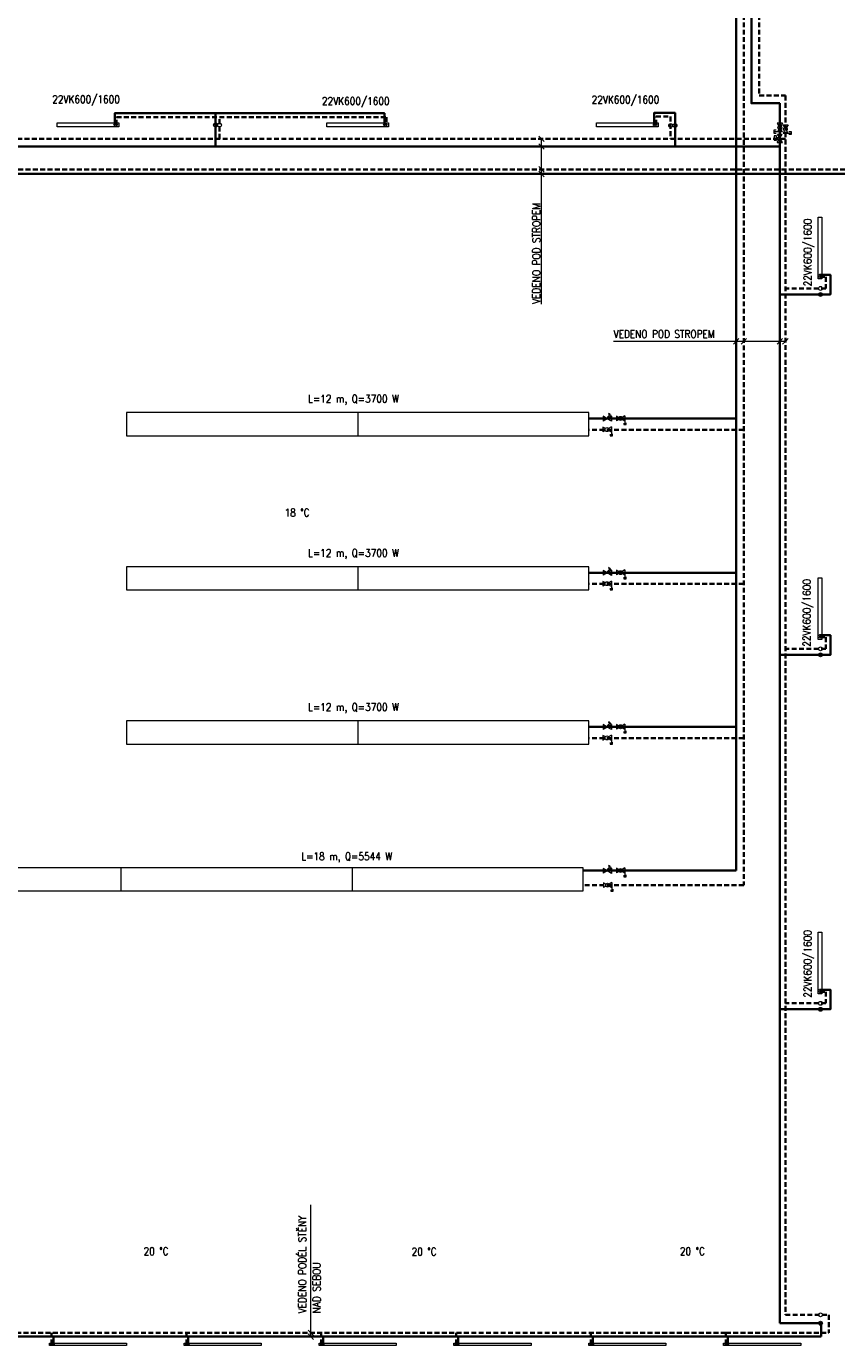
# Model space of a CAD drawing. Header units: millimetres. Extents: x 852228 to 2308442, y -221817 to -112108.
# Tile 5 of 24: x 929467 to 950497, y -176551 to -142322. Entities that reach past the tile are written whole.
import ezdxf

# ---------------------------------------------------------------- set-up
doc = ezdxf.new("R2010")
doc.units = ezdxf.units.MM
doc.header["$LTSCALE"] = 10
doc.linetypes.add('DASHED', pattern=[19.05, 12.7, -6.35])
for name, color, linetype, lineweight in [('_UT_popis', 7, 'Continuous', 15), ('_UT_telesa', 40, 'Continuous', 15), ('_UT_zarizeni', 50, 'Continuous', 15), ('T-p_privodni', 1, 'Continuous', 35), ('T-p_zpetne', 5, 'DASHED', 35)]:
    doc.layers.add(name, color=color, linetype=linetype, lineweight=lineweight)
doc.styles.add('Popis', font='simplex.shx', dxfattribs={"width": 0.85, "height": 150})

# ---------------------------------------------------------------- blocks, each defined once
blk = doc.blocks.new('*U45', base_point=(-1000, 0))
blk.add_hatch(color=256).paths.add_polyline_path([(965, -33, 1), (925, -33, 1)])
at = {"color": 0, "linetype": 'ByBlock', "lineweight": -2}
for p, q in [((-1000, -66), (-1000, 0)), ((-1000, 0), (1000, 0)), ((1000, 0), (1000, -66)), ((1000, -66), (-1000, -66))]:
    blk.add_line(p, q, dxfattribs=at)
at = {"color": 0, "lineweight": -2}
for p, q in [((-960, -66), (-960, -66)), ((-860, -66), (-860, -66)), ((860, -66), (860, -66)), ((960, -66), (960, -66))]:
    blk.add_line(p, q, dxfattribs=at)
blk.add_circle((945, -33), 20)
blk = doc.blocks.new('*U138', base_point=(-800, 0))
blk.add_hatch(color=256).paths.add_polyline_path([(765, -50, 1), (725, -50, 1)])
at = {"color": 0, "linetype": 'ByBlock', "lineweight": -2}
for p, q in [((-800, -100), (-800, 0)), ((-800, 0), (800, 0)), ((800, 0), (800, -100)), ((800, -100), (-800, -100))]:
    blk.add_line(p, q, dxfattribs=at)
at = {"color": 0, "lineweight": -2}
for p, q in [((-760, -100), (-760, -100)), ((-660, -100), (-660, -100)), ((660, -100), (660, -100)), ((760, -100), (760, -100))]:
    blk.add_line(p, q, dxfattribs=at)
blk.add_circle((745, -50), 20)

msp = doc.modelspace()

# ---------------------------------------------------------------- hatches: boundary and pattern name
at = {"layer": '_UT_telesa'}
h = msp.add_hatch(color=256, dxfattribs=at)
h.dxf.hatch_style = 1
h.paths.add_polyline_path([(931760, -144896, 1), (931760, -144856, 1)])
h = msp.add_hatch(color=256, dxfattribs=at)
h.dxf.hatch_style = 1
h.paths.add_polyline_path([(938760, -144896, 1), (938760, -144856, 1)])
h = msp.add_hatch(color=256, dxfattribs=at)
h.dxf.hatch_style = 1
h.paths.add_polyline_path([(945760, -144896, 1), (945760, -144856, 1)])
h = msp.add_hatch(color=256, dxfattribs=at)
h.dxf.hatch_style = 1
h.paths.add_polyline_path([(950045, -148771, 1), (950085, -148771, 1)])
h = msp.add_hatch(color=256, dxfattribs=at)
h.dxf.hatch_style = 1
h.paths.add_polyline_path([(950045, -158121, 1), (950085, -158121, 1)])
h = msp.add_hatch(color=256, dxfattribs=at)
h.dxf.hatch_style = 1
h.paths.add_polyline_path([(950045, -167320, 1), (950085, -167320, 1)])
h = msp.add_hatch(color=256, dxfattribs=at)
h.dxf.hatch_style = 1
h.paths.add_polyline_path([(930170, -176498, 1), (930170, -176538, 1)])
h = msp.add_hatch(color=256, dxfattribs=at)
h.dxf.hatch_style = 1
h.paths.add_polyline_path([(933670, -176498, 1), (933670, -176538, 1)])
h = msp.add_hatch(color=256, dxfattribs=at)
h.dxf.hatch_style = 1
h.paths.add_polyline_path([(937170, -176498, 1), (937170, -176538, 1)])
h = msp.add_hatch(color=256, dxfattribs=at)
h.dxf.hatch_style = 1
h.paths.add_polyline_path([(940670, -176498, 1), (940670, -176538, 1)])
h = msp.add_hatch(color=256, dxfattribs=at)
h.dxf.hatch_style = 1
h.paths.add_polyline_path([(944170, -176498, 1), (944170, -176538, 1)])
h = msp.add_hatch(color=256, dxfattribs=at)
h.dxf.hatch_style = 1
h.paths.add_polyline_path([(947670, -176498, 1), (947670, -176538, 1)])

# ---------------------------------------------------------------- linework, layer by layer
at = {"layer": '_UT_popis'}
for points in [[(942768, -145167), (942839, -145238), (942910, -145309)], [(942768, -145367), (942839, -145438), (942910, -145509)], [(942839, -149533), (942839, -145238)], [(942768, -145960), (942839, -146031), (942910, -146102)], [(942768, -146081), (942839, -146151), (942910, -146222)], [(944710, -150493), (949167, -150493)], [(947958, -150423), (947887, -150494), (947817, -150565)], [(948157, -150423), (948087, -150494), (948016, -150565)], [(949093, -150423), (949022, -150494), (948952, -150565)], [(949237, -150423), (949167, -150494), (949096, -150565)], [(936852, -176318), (936852, -172896)], [(936781, -176149), (936852, -176220), (936923, -176291)], [(936781, -176248), (936852, -176318), (936923, -176389)]]:
    msp.add_lwpolyline(points, dxfattribs=at)
at = {"layer": '_UT_telesa'}
for centre in [(931760, -144876), (938760, -144876), (945760, -144876), (950065, -148771), (950065, -158121), (950065, -167320), (930170, -176518), (933670, -176518), (937170, -176518), (940670, -176518), (944170, -176518), (947670, -176518)]:
    msp.add_circle(centre, 20, dxfattribs=at)
at = {"layer": '_UT_zarizeni'}
for p, q in [((948931, -145012), (948871, -145012)), ((948871, -145012), (948871, -145092)), ((948871, -145092), (948931, -145092)), ((948949, -145054), (948889, -145054)), ((949091, -144837), (948955, -144837)), ((948955, -144837), (948997, -144908)), ((949085, -145054), (948955, -145054)), ((948955, -145331), (949085, -145114)), ((948997, -144993), (948961, -145054)), ((948961, -145114), (949085, -145114)), ((949091, -145331), (948961, -145114)), ((949091, -144837), (949049, -144908)), ((949049, -144993), (949085, -145054)), ((949099, -144874), (949236, -144874)), ((949099, -144874), (949142, -144945)), ((949142, -145031), (949106, -145092)), ((949106, -145092), (949236, -145092)), ((949236, -144874), (949193, -144945)), ((949193, -145031), (949229, -145092)), ((949242, -145092), (949302, -145092)), ((949259, -145049), (949319, -145049)), ((949319, -145129), (949259, -145129)), ((949319, -145049), (949319, -145129)), ((949023, -145217), (948936, -145217)), ((948955, -145331), (949091, -145331)), ((938066, -152342), (938066, -152942)), ((944437, -152439), (944437, -152563)), ((944541, -152501), (944437, -152439)), ((944541, -152501), (944437, -152563)), ((944533, -152497), (944615, -152394)), ((944654, -152433), (944541, -152501)), ((944654, -152569), (944541, -152501)), ((944615, -152394), (944576, -152363)), ((944576, -152363), (944646, -152419)), ((944654, -152433), (944654, -152569)), ((944782, -152432), (944782, -152556)), ((944843, -152468), (944782, -152432)), ((944843, -152520), (944782, -152556)), ((944999, -152426), (944928, -152468)), ((944999, -152562), (944928, -152520)), ((944971, -152614), (944971, -152654)), ((944971, -152654), (945031, -152654)), ((944999, -152426), (944999, -152562)), ((944999, -152562), (944999, -152642)), ((945031, -152654), (945031, -152604)), ((944433, -152721), (944433, -152845)), ((944494, -152757), (944433, -152721)), ((944494, -152808), (944433, -152845)), ((944650, -152715), (944579, -152757)), ((944650, -152851), (944579, -152808)), ((944622, -152902), (944622, -152942)), ((944622, -152942), (944682, -152942)), ((944650, -152715), (944650, -152851)), ((944650, -152851), (944650, -152931)), ((944682, -152942), (944682, -152892)), ((938066, -156342), (938066, -156942)), ((944533, -156497), (944615, -156394)), ((944615, -156394), (944576, -156363)), ((944576, -156363), (944646, -156419)), ((944999, -156426), (944928, -156468)), ((944999, -156426), (944999, -156562)), ((944433, -156721), (944433, -156845)), ((944494, -156757), (944433, -156721)), ((944437, -156439), (944437, -156563)), ((944541, -156501), (944437, -156439)), ((944541, -156501), (944437, -156563)), ((944654, -156433), (944541, -156501)), ((944654, -156569), (944541, -156501)), ((944650, -156715), (944579, -156757)), ((944650, -156715), (944650, -156851)), ((944654, -156433), (944654, -156569)), ((944782, -156432), (944782, -156556)), ((944843, -156468), (944782, -156432)), ((944843, -156520), (944782, -156556)), ((944999, -156562), (944928, -156520)), ((944971, -156614), (944971, -156654)), ((944971, -156654), (945031, -156654)), ((944999, -156562), (944999, -156642)), ((945031, -156654), (945031, -156604)), ((944494, -156808), (944433, -156845)), ((944650, -156851), (944579, -156808)), ((944622, -156902), (944622, -156942)), ((944622, -156942), (944682, -156942)), ((944650, -156851), (944650, -156931)), ((944682, -156942), (944682, -156892)), ((938066, -160342), (938066, -160942)), ((944437, -160439), (944437, -160563)), ((944541, -160501), (944437, -160439)), ((944541, -160501), (944437, -160563)), ((944533, -160497), (944615, -160394)), ((944654, -160433), (944541, -160501)), ((944654, -160569), (944541, -160501)), ((944615, -160394), (944576, -160363)), ((944576, -160363), (944646, -160419)), ((944654, -160433), (944654, -160569)), ((944782, -160432), (944782, -160556)), ((944843, -160468), (944782, -160432)), ((944843, -160520), (944782, -160556)), ((944999, -160426), (944928, -160468)), ((944999, -160562), (944928, -160520)), ((944999, -160426), (944999, -160562)), ((944433, -160721), (944433, -160851)), ((944494, -160757), (944433, -160721)), ((944494, -160808), (944433, -160845)), ((944650, -160715), (944579, -160757)), ((944650, -160851), (944579, -160808)), ((944650, -160715), (944650, -160851)), ((944650, -160851), (944650, -160931)), ((944971, -160614), (944971, -160654)), ((944971, -160654), (945031, -160654)), ((944999, -160562), (944999, -160642)), ((945031, -160654), (945031, -160604)), ((944622, -160902), (944622, -160942)), ((944622, -160942), (944682, -160942)), ((944682, -160942), (944682, -160892)), ((931922, -164152), (931922, -164752)), ((931922, -164152), (931922, -164752)), ((937922, -164152), (937922, -164752)), ((937922, -164152), (937922, -164752)), ((944437, -164169), (944437, -164293)), ((944541, -164231), (944437, -164169)), ((944541, -164231), (944437, -164293)), ((944533, -164227), (944615, -164124)), ((944654, -164163), (944541, -164231)), ((944654, -164299), (944541, -164231)), ((944615, -164124), (944576, -164093)), ((944576, -164093), (944646, -164149)), ((944654, -164163), (944654, -164299)), ((944782, -164162), (944782, -164286)), ((944843, -164198), (944782, -164162)), ((944843, -164250), (944782, -164286)), ((944999, -164156), (944928, -164198)), ((944999, -164292), (944928, -164250)), ((944999, -164156), (944999, -164292)), ((944999, -164292), (944999, -164372)), ((944448, -164541), (944448, -164665)), ((944509, -164577), (944448, -164541)), ((944509, -164628), (944448, -164665)), ((944665, -164535), (944594, -164577)), ((944665, -164671), (944594, -164628)), ((944665, -164535), (944665, -164671)), ((944971, -164344), (944971, -164384)), ((944971, -164384), (945031, -164384)), ((945031, -164384), (945031, -164334)), ((944637, -164722), (944637, -164762)), ((944637, -164762), (944697, -164762)), ((944665, -164671), (944665, -164751)), ((944697, -164762), (944697, -164712))]:
    msp.add_line(p, q, dxfattribs=at)
for points in [[(948876, -145275), (948936, -145275), (948936, -145164), (948876, -145164), (948876, -145275)], [(932066, -152942), (944066, -152942), (944066, -152342), (932066, -152342), (932066, -152942)], [(932066, -152942), (944066, -152942), (944066, -152342), (932066, -152342), (932066, -152942)], [(932066, -156942), (944066, -156942), (944066, -156342), (932066, -156342), (932066, -156942)], [(932066, -156942), (944066, -156942), (944066, -156342), (932066, -156342), (932066, -156942)], [(932066, -160942), (944066, -160942), (944066, -160342), (932066, -160342), (932066, -160942)], [(932066, -160942), (944066, -160942), (944066, -160342), (932066, -160342), (932066, -160942)], [(925922, -164752), (943922, -164752), (943922, -164152), (925922, -164152), (925922, -164752)]]:
    msp.add_lwpolyline(points, close=True, dxfattribs=at)
for centre in [(934378, -144881), (934478, -144881), (946189, -144893), (946303, -144893), (949023, -144950), (949167, -144988), (950078, -149121), (950078, -149278), (944886, -152494), (944537, -152783), (944537, -156783), (944886, -156494), (950078, -158471), (950078, -158628), (944886, -160494), (944537, -160783), (944886, -164224), (944552, -164603), (950078, -167670), (950078, -167826), (950078, -175753), (950078, -175971)]:
    msp.add_circle(centre, 50, dxfattribs=at)
at = {"layer": 'T-p_privodni'}
for p, q in [((949023, -144315), (949023, -175971)), ((944066, -152497), (947887, -152497)), ((944066, -156497), (947887, -156497)), ((944066, -160497), (947887, -160497)), ((947887, -164227), (943922, -164227))]:
    msp.add_line(p, q, dxfattribs=at)
for points in [[(947887, -132121), (947887, -164227)], [(948287, -132121), (948287, -144315), (949023, -144315)], [(931760, -144876), (931760, -144574), (934378, -144574)], [(934378, -144574), (934428, -144574), (938760, -144574), (938760, -144876)], [(934378, -145438), (934378, -144574)], [(945760, -144876), (945760, -144566), (946303, -144566), (946303, -145438)], [(949023, -145438), (926946, -145438)], [(950924, -146151), (927564, -146151), (927564, -160548), (920329, -160548), (920329, -164605), (914694, -164605), (914694, -162935), (912851, -162935)], [(950065, -148771), (950334, -148771), (950334, -149278), (949023, -149278)], [(950065, -158121), (950334, -158121), (950334, -158628), (949023, -158628)], [(950065, -167320), (950334, -167320), (950334, -167826), (949023, -167826)], [(949023, -175971), (950099, -175971), (950099, -176318)], [(947670, -176518), (947670, -176318), (919670, -176318), (919670, -176518)], [(930170, -176518), (930170, -176318)], [(933670, -176518), (933670, -176318)], [(937170, -176518), (937170, -176318)], [(940670, -176518), (940670, -176318)], [(944170, -176518), (944170, -176318)], [(947670, -176318), (950099, -176318)]]:
    msp.add_lwpolyline(points, dxfattribs=at)
at = {"layer": 'T-p_zpetne'}
for p, q in [((949167, -144114), (949167, -175753)), ((931810, -144876), (931810, -144674)), ((931810, -144674), (934478, -144674)), ((948087, -152786), (944066, -152786)), ((948087, -156786), (944066, -156786)), ((948087, -160786), (944066, -160786)), ((948087, -164606), (943922, -164606))]:
    msp.add_line(p, q, dxfattribs=at)
for points in [[(948087, -132121), (948087, -164606)], [(948487, -132121), (948487, -144114), (949167, -144114)], [(934478, -144674), (938810, -144674), (938810, -144876)], [(934478, -145238), (934478, -144674)], [(945810, -144876), (945810, -144659), (946189, -144659), (946189, -145238)], [(949167, -145238), (926739, -145238)], [(950716, -146031), (927450, -146031), (927450, -160412), (920197, -160412), (920197, -164491), (914807, -164491), (914807, -162821), (912722, -162821)], [(950065, -148821), (950220, -148821), (950220, -149121), (949167, -149121)], [(950065, -158171), (950220, -158171), (950220, -158471), (949167, -158471)], [(950065, -167370), (950220, -167370), (950220, -167670), (949167, -167670)], [(949167, -175753), (950293, -175753), (950293, -176218)], [(947620, -176518), (947620, -176318), (947620, -176218), (919620, -176224)], [(930120, -176518), (930120, -176222)], [(933620, -176518), (933620, -176221)], [(937120, -176518), (937120, -176221)], [(940620, -176518), (940620, -176220)], [(944120, -176518), (944120, -176219)], [(947620, -176218), (950293, -176218)]]:
    msp.add_lwpolyline(points, dxfattribs=at)

# ---------------------------------------------------------------- block references
at = {"layer": '_UT_telesa'}
for p in [(930265, -144826), (937265, -144826), (944265, -144826)]:
    msp.add_blockref('*U138', p, dxfattribs=at)
for name, p, rotation in [('*U138', (950115, -147276), 270), ('*U138', (950115, -156626), 270), ('*U138', (950115, -165825), 270), ('*U45', (932065, -176551), 180), ('*U45', (935565, -176551), 180), ('*U45', (939065, -176551), 180), ('*U45', (942565, -176551), 180), ('*U45', (946065, -176551), 180), ('*U45', (949565, -176551), 180)]:
    msp.add_blockref(name, p, dxfattribs=dict(at, rotation=rotation))

# ---------------------------------------------------------------- texts
at = {"layer": '_UT_popis', "char_height": 200, "attachment_point": 1, "rotation": 90, "style": 'Popis'}
for s, insert in [('{\\fsimplex|b0|i0|c0|p2;VEDENO \\fsimplex|b0|i0|c238|p2;POD STROPEM}', (942605, -149521)), ('{\\fsimplex|b0|i0|c0|p2;VEDENO \\fsimplex|b0|i0|c238|p2;PODÉL STĚNY}', (936526, -175712)), ('{\\fsimplex|b0|i0|c238|p2;NAD SEBOU}', (936900, -175712))]:
    msp.add_mtext_dynamic_manual_height_columns(s, width=4855.27, gutter_width=500, heights=[2626], dxfattribs=dict(at, insert=insert))
at = {"layer": '_UT_popis', "insert": (944706, -150205), "char_height": 200, "attachment_point": 1, "style": 'Popis'}
msp.add_mtext_dynamic_manual_height_columns('{\\fsimplex|b0|i0|c0|p2;VEDENO \\fsimplex|b0|i0|c238|p2;POD STROPEM}', width=4855.27, gutter_width=500, heights=[2626], dxfattribs=at)
at = {"layer": '_UT_telesa', "char_height": 200, "attachment_point": 1, "style": 'Popis'}
for insert in [(930138, -144114), (944138, -144123), (937138, -144160)]:
    msp.add_mtext_dynamic_manual_height_columns('\\fsimplex|b0|i0|c0|p0;\\W0.85;22VK600/1600\\P', width=5871.89, gutter_width=500, heights=[2626], dxfattribs=dict(at, insert=insert))
at = {"layer": '_UT_telesa', "char_height": 200, "attachment_point": 1, "rotation": 90, "style": 'Popis'}
for insert in [(949644, -149067), (949623, -158417), (949643, -167524)]:
    msp.add_mtext_dynamic_manual_height_columns('\\fsimplex|b0|i0|c0|p0;\\W0.85;22VK600/1600\\P', width=5871.89, gutter_width=500, heights=[2626], dxfattribs=dict(at, insert=insert))
at = {"layer": '_UT_zarizeni', "char_height": 200, "style": 'Popis'}
for s, insert, attachment_point in [('{\\fsimplex|b0|i0|c238|p2;L=12 m, Q=3700 W}', (936780, -151884), 1), ('{\\fsimplex|b0|i0|c238|p2;18 °C}', (936493, -154936), 5), ('{\\fsimplex|b0|i0|c238|p2;L=12 m, Q=3700 W}', (936780, -155884), 1), ('{\\fsimplex|b0|i0|c238|p2;L=12 m, Q=3700 W}', (936780, -159884), 1), ('{\\fsimplex|b0|i0|c238|p2;L=18 m, Q=5544 W}', (936606, -163755), 1), ('{\\fsimplex|b0|i0|c238|p2;20 °C}', (932833, -174102), 5), ('{\\fsimplex|b0|i0|c238|p2;20 °C}', (939790, -174113), 5), ('{\\fsimplex|b0|i0|c238|p2;20 °C}', (946753, -174104), 5)]:
    msp.add_mtext_dynamic_manual_height_columns(s, width=4855.27, gutter_width=500, heights=[2626], dxfattribs=dict(at, insert=insert, attachment_point=attachment_point))

doc.saveas('drawing.dxf')
